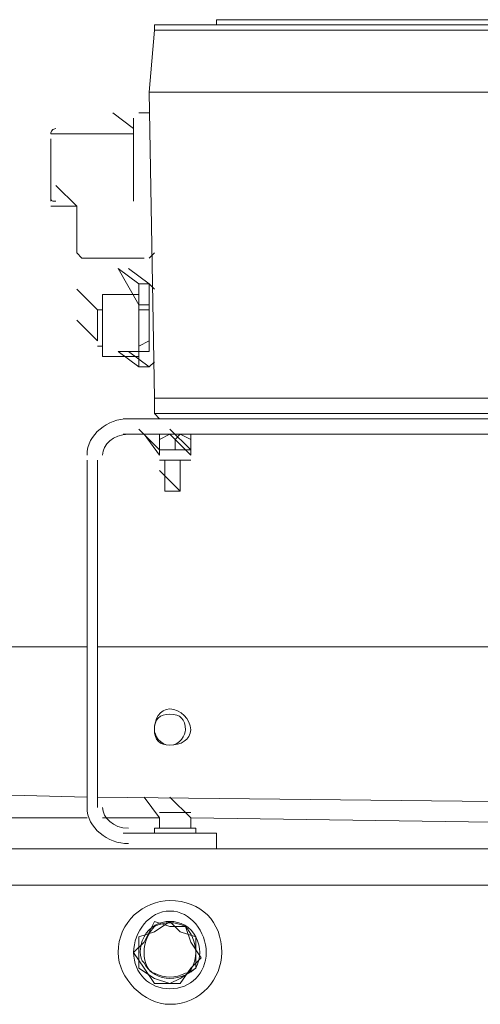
# Model space of a CAD drawing. Header units: millimetres. Extents: x 73192 to 132228, y -91222 to -47989.
# Tile 15 of 24: x 102966 to 103071, y -68406 to -68182. Entities that reach past the tile are written whole.
import ezdxf

# ---------------------------------------------------------------- set-up
doc = ezdxf.new("R2010")
doc.units = ezdxf.units.MM
doc.layers.add('koty', color=253, linetype='Continuous', lineweight=9)
doc.layers.add('NS_tenka', color=253, linetype='Continuous', lineweight=9)
doc.layers.get('koty').off()

# ---------------------------------------------------------------- blocks, each defined once
blk = doc.blocks.new('A$C1bc6cde3')
at = {"layer": 'NS_tenka', "linetype": 'Continuous', "lineweight": 20}
for points in [[(357.06, 1990.96), (249.83, 1990.96), (249.83, 1989.78)], [(239.22, 1974.46), (235.69, 1974.46), (234.51, 1974.46), (235.69, 1988.6)], [(235.69, 1989.78), (236.86, 1989.78), (240.4, 1989.78)], [(240.4, 1988.6), (236.86, 1988.6), (235.69, 1988.6), (235.69, 1988.6), (235.69, 1989.78)], [(240.4, 1989.78), (354.71, 1989.78), (354.71, 1989.78)], [(354.71, 1988.6), (240.4, 1988.6), (240.4, 1988.6)], [(239.22, 1974.46), (234.51, 1974.46), (235.69, 1904.93), (239.22, 1904.93)], [(353.53, 1974.46), (239.22, 1974.46), (239.22, 1974.46)], [(230.97, 1966.21), (226.26, 1969.75), (226.26, 1969.75)], [(230.97, 1949.71), (230.97, 1950.89), (230.97, 1953.25), (230.97, 1954.43), (230.97, 1956.78), (230.97, 1959.14), (230.97, 1960.32), (230.97, 1962.68), (230.97, 1963.85), (230.97, 1966.21), (230.97, 1967.39), (230.97, 1968.57), (230.97, 1968.57)], [(234.51, 1969.75), (233.33, 1969.75), (233.33, 1969.75)], [(230.97, 1965.03), (212.12, 1965.03), (212.12, 1965.03)], [(212.12, 1949.71), (212.12, 1950.89), (212.12, 1950.89), (212.12, 1952.07), (212.12, 1953.25), (212.12, 1955.61), (212.12, 1956.78), (212.12, 1957.96), (212.12, 1960.32), (212.12, 1961.5), (212.12, 1961.5), (212.12, 1963.85), (212.12, 1963.85)], [(218.01, 1948.54), (213.3, 1953.25), (213.3, 1953.25)], [(212.12, 1948.54), (218.01, 1948.54), (218.01, 1948.54)], [(218.01, 1948.54), (218.01, 1937.93), (218.01, 1937.93)], [(233.33, 1936.75), (226.26, 1936.75), (225.08, 1936.75), (223.9, 1936.75), (222.72, 1936.75), (220.37, 1936.75), (220.37, 1936.75), (219.19, 1936.75)], [(232.15, 1930.86), (227.44, 1934.39), (232.15, 1926.15)], [(234.51, 1924.97), (234.51, 1926.15), (234.51, 1926.15), (234.51, 1930.86), (229.79, 1934.39)], [(232.15, 1930.86), (232.15, 1929.68), (232.15, 1929.68)], [(234.51, 1930.86), (232.15, 1930.86), (232.15, 1930.86)], [(232.15, 1930.86), (234.51, 1930.86), (234.51, 1930.86)], [(235.69, 1929.68), (234.51, 1930.86), (234.51, 1930.86)], [(223.9, 1924.97), (222.72, 1924.97), (218.01, 1929.68)], [(232.15, 1928.5), (223.9, 1928.5), (223.9, 1928.5)], [(223.9, 1914.36), (223.9, 1915.54), (223.9, 1915.54), (223.9, 1917.9), (223.9, 1919.07), (223.9, 1920.25), (223.9, 1922.61), (223.9, 1923.79), (223.9, 1924.97), (223.9, 1926.15), (223.9, 1927.32), (223.9, 1928.5)], [(232.15, 1929.68), (232.15, 1928.5), (232.15, 1927.32), (232.15, 1926.15), (232.15, 1924.97), (232.15, 1923.79), (232.15, 1922.61), (232.15, 1920.25), (232.15, 1917.9), (232.15, 1916.72), (232.15, 1915.54), (232.15, 1914.36), (232.15, 1913.18), (232.15, 1913.18)], [(234.51, 1926.15), (232.15, 1926.15), (232.15, 1926.15), (232.15, 1924.97)], [(222.72, 1917.9), (222.72, 1917.9), (222.72, 1919.07), (222.72, 1920.25), (222.72, 1921.43), (222.72, 1922.61), (222.72, 1923.79), (222.72, 1923.79), (222.72, 1924.97)], [(222.72, 1917.9), (218.01, 1922.61), (218.01, 1922.61)], [(222.72, 1916.72), (223.9, 1916.72), (223.9, 1916.72)], [(234.51, 1912), (229.79, 1915.54), (234.51, 1915.54), (234.51, 1915.54), (234.51, 1916.72), (234.51, 1917.9)], [(232.15, 1916.72), (232.15, 1915.54), (232.15, 1915.54), (234.51, 1915.54)], [(232.15, 1912), (227.44, 1915.54), (232.15, 1915.54)], [(223.9, 1914.36), (232.15, 1914.36), (232.15, 1914.36)], [(232.15, 1913.18), (232.15, 1912), (232.15, 1912)], [(234.51, 1912), (235.69, 1913.18), (235.69, 1913.18)], [(232.15, 1912), (234.51, 1912), (234.51, 1912)], [(234.51, 1912), (232.15, 1912), (232.15, 1912)], [(235.69, 1904.93), (235.69, 1901.4), (239.22, 1901.4)], [(239.22, 1904.93), (324.07, 1904.93), (324.07, 1904.93)], [(236.86, 1900.22), (235.69, 1901.4), (235.69, 1901.4)], [(337.03, 1901.4), (239.22, 1901.4), (239.22, 1901.4)], [(228.62, 1900.22), (338.21, 1900.22), (338.21, 1900.22)], [(228.62, 1896.68), (338.21, 1896.68), (338.21, 1896.68)], [(236.86, 1893.15), (232.15, 1897.86), (232.15, 1897.86)], [(236.86, 1891.97), (233.33, 1896.68), (233.33, 1896.68)], [(235.69, 1896.68), (245.11, 1896.68), (245.11, 1896.68)], [(239.22, 1893.15), (236.86, 1893.15), (236.86, 1895.51), (239.22, 1896.68)], [(236.86, 1895.51), (236.86, 1896.68), (236.86, 1896.68)], [(243.94, 1893.15), (239.22, 1897.86), (239.22, 1897.86)], [(243.94, 1891.97), (239.22, 1896.68), (239.22, 1896.68)], [(240.4, 1895.51), (239.22, 1896.68), (239.22, 1896.68)], [(243.94, 1893.15), (241.58, 1893.15), (240.4, 1893.15), (240.4, 1895.51), (241.58, 1896.68), (243.94, 1895.51), (243.94, 1893.15), (241.58, 1893.15)], [(243.94, 1896.68), (243.94, 1895.51), (243.94, 1895.51)], [(236.86, 1893.15), (236.86, 1891.97), (236.86, 1891.97)], [(236.86, 1893.15), (239.22, 1893.15), (241.58, 1893.15)], [(239.22, 1893.15), (240.4, 1893.15), (240.4, 1893.15)], [(243.94, 1891.97), (243.94, 1893.15), (243.94, 1893.15)], [(220.37, 1811.84), (220.37, 1890.79), (220.37, 1890.79)], [(222.72, 1811.84), (222.72, 1890.79), (222.72, 1890.79)], [(243.94, 1890.79), (236.86, 1890.79), (236.86, 1890.79)], [(238.04, 1890.79), (238.04, 1883.72), (238.04, 1883.72)], [(241.58, 1883.72), (241.58, 1890.79), (241.58, 1890.79)], [(241.58, 1883.72), (236.86, 1888.44), (236.86, 1888.44)], [(238.04, 1883.72), (239.22, 1883.72), (239.22, 1883.72)], [(238.04, 1883.72), (241.58, 1883.72), (239.22, 1883.72)], [(166.16, 1848.37), (220.37, 1848.37), (220.37, 1848.37)], [(222.72, 1848.37), (328.78, 1848.37), (328.78, 1848.37)], [(220.37, 1814.19), (174.41, 1815.37), (174.41, 1815.37)], [(326.43, 1813.02), (222.72, 1814.19), (222.72, 1814.19)], [(236.86, 1809.48), (233.33, 1814.19), (233.33, 1814.19)], [(243.94, 1809.48), (239.22, 1814.19), (239.22, 1814.19)], [(174.41, 1809.48), (220.37, 1809.48), (220.37, 1809.48)], [(223.9, 1809.48), (236.86, 1809.48), (236.86, 1809.48)], [(236.86, 1810.66), (243.94, 1810.66), (243.94, 1810.66)], [(236.86, 1809.48), (236.86, 1807.12), (236.86, 1807.12)], [(243.94, 1809.48), (322.89, 1808.3), (322.89, 1808.3)], [(243.94, 1807.12), (243.94, 1809.48), (243.94, 1809.48)], [(235.69, 1807.12), (235.69, 1805.95), (235.69, 1805.95)], [(245.11, 1807.12), (235.69, 1807.12), (235.69, 1807.12)], [(245.11, 1805.95), (245.11, 1807.12), (245.11, 1807.12)], [(249.83, 1802.41), (249.83, 1805.95), (228.62, 1805.95)], [(115.49, 1802.41), (1111.26, 1802.41), (1111.26, 1802.41)], [(1104.19, 1794.16), (122.56, 1794.16), (122.56, 1794.16)], [(239.22, 1784.73), (235.69, 1785.91), (233.33, 1781.2)], [(241.58, 1783.55), (239.22, 1785.91), (235.69, 1783.55)], [(239.22, 1771.77), (241.58, 1771.77), (243.94, 1775.31), (246.29, 1777.66), (243.94, 1781.2), (242.76, 1784.73), (239.22, 1784.73)], [(235.69, 1783.55), (232.15, 1782.38), (232.15, 1778.84), (232.15, 1775.31), (235.69, 1772.95)], [(245.11, 1778.84), (245.11, 1782.38), (241.58, 1783.55)], [(233.33, 1781.2), (230.97, 1778.84), (230.97, 1778.84)], [(230.97, 1778.84), (233.33, 1775.31), (233.33, 1775.31)], [(241.58, 1772.95), (245.11, 1775.31), (245.11, 1778.84)], [(233.33, 1775.31), (235.69, 1771.77), (239.22, 1771.77)], [(235.69, 1772.95), (239.22, 1771.77), (241.58, 1772.95)]]:
    blk.add_lwpolyline(points, dxfattribs=at)
for points in [[(232.15, 1924.97), (234.51, 1924.97), (234.51, 1917.9), (232.15, 1916.72)], [(235.69, 1896.68), (235.69, 1896.68)], [(245.11, 1896.68), (245.11, 1896.68)]]:
    blk.add_lwpolyline(points, close=True, dxfattribs=at)
for points in [[(233.33, 1969.75), (232.15, 1969.75), (232.15, 1969.75), (232.15, 1969.75)], [(213.3, 1966.21), (212.12, 1966.21), (212.12, 1965.03), (212.12, 1965.03)], [(212.12, 1950.89), (212.12, 1949.71), (212.12, 1949.71), (213.3, 1949.71)], [(218.01, 1937.93), (218.01, 1937.93), (219.19, 1936.75), (219.19, 1936.75)], [(234.51, 1936.75), (234.51, 1936.75), (235.69, 1937.93), (235.69, 1937.93)], [(229.79, 1900.22), (225.08, 1900.22), (220.37, 1896.68), (220.37, 1891.97)], [(229.79, 1896.68), (226.26, 1896.68), (223.9, 1894.33), (223.9, 1891.97)], [(220.37, 1811.84), (220.37, 1807.12), (225.08, 1803.59), (229.79, 1803.59)], [(223.9, 1811.84), (223.9, 1809.48), (226.26, 1807.12), (229.79, 1807.12)], [(239.22, 1785.91), (236.86, 1785.91), (234.51, 1784.73), (233.33, 1782.38)], [(235.69, 1784.73), (234.51, 1783.55), (233.33, 1781.2), (233.33, 1778.84)], [(242.76, 1784.73), (240.4, 1785.91), (238.04, 1785.91), (235.69, 1784.73)], [(245.11, 1782.38), (243.94, 1784.73), (241.58, 1785.91), (239.22, 1785.91)], [(245.11, 1778.84), (245.11, 1781.2), (243.94, 1783.55), (242.76, 1784.73)], [(233.33, 1782.38), (232.15, 1780.02), (232.15, 1777.66), (233.33, 1776.48)], [(245.11, 1775.31), (246.29, 1777.66), (246.29, 1780.02), (245.11, 1782.38)], [(233.33, 1778.84), (233.33, 1776.48), (234.51, 1774.13), (235.69, 1774.13)], [(242.76, 1774.13), (243.94, 1774.13), (245.11, 1776.48), (245.11, 1778.84)], [(233.33, 1776.48), (234.51, 1774.13), (236.86, 1772.95), (239.22, 1772.95)], [(235.69, 1774.13), (238.04, 1772.95), (240.4, 1772.95), (242.76, 1774.13)], [(239.22, 1772.95), (241.58, 1772.95), (243.94, 1774.13), (245.11, 1775.31)]]:
    blk.add_open_spline(points, degree=3, dxfattribs=at)
for points in [[(243.94, 1829.51), (243.94, 1831.87), (241.58, 1834.23), (239.22, 1834.23), (239.22, 1834.23), (236.86, 1834.23), (235.69, 1831.87), (235.69, 1829.51), (235.69, 1829.51), (235.69, 1827.16), (236.86, 1825.98), (239.22, 1825.98), (239.22, 1825.98), (241.58, 1825.98), (243.94, 1827.16), (243.94, 1829.51)], [(242.76, 1829.51), (242.76, 1831.87), (241.58, 1833.05), (239.22, 1833.05), (239.22, 1833.05), (236.86, 1833.05), (235.69, 1831.87), (235.69, 1829.51), (235.69, 1829.51), (235.69, 1828.34), (236.86, 1825.98), (239.22, 1825.98), (239.22, 1825.98), (241.58, 1825.98), (242.76, 1828.34), (242.76, 1829.51)], [(251.01, 1778.84), (251.01, 1785.91), (246.29, 1790.63), (239.22, 1790.63), (239.22, 1790.63), (233.33, 1790.63), (227.44, 1785.91), (227.44, 1778.84), (227.44, 1778.84), (227.44, 1772.95), (233.33, 1767.06), (239.22, 1767.06), (239.22, 1767.06), (246.29, 1767.06), (251.01, 1772.95), (251.01, 1778.84)], [(247.47, 1778.84), (247.47, 1783.55), (243.94, 1788.27), (239.22, 1788.27), (239.22, 1788.27), (234.51, 1788.27), (230.97, 1783.55), (230.97, 1778.84), (230.97, 1778.84), (230.97, 1774.13), (234.51, 1770.59), (239.22, 1770.59), (239.22, 1770.59), (243.94, 1770.59), (247.47, 1774.13), (247.47, 1778.84)]]:
    blk.add_open_spline(points, degree=3, knots=[0, 0, 0, 0, 0.0625, 0.0625, 0.0625, 0.062501, 0.125, 0.125, 0.125, 0.125001, 0.1875, 0.1875, 0.1875, 0.187501, 1, 1, 1, 1], dxfattribs=at)

msp = doc.modelspace()

# ---------------------------------------------------------------- block references
at = {"layer": 'koty'}
msp.add_blockref('A$C1bc6cde3', (102761.16, -70173.21), dxfattribs=at)

doc.saveas('drawing.dxf')
